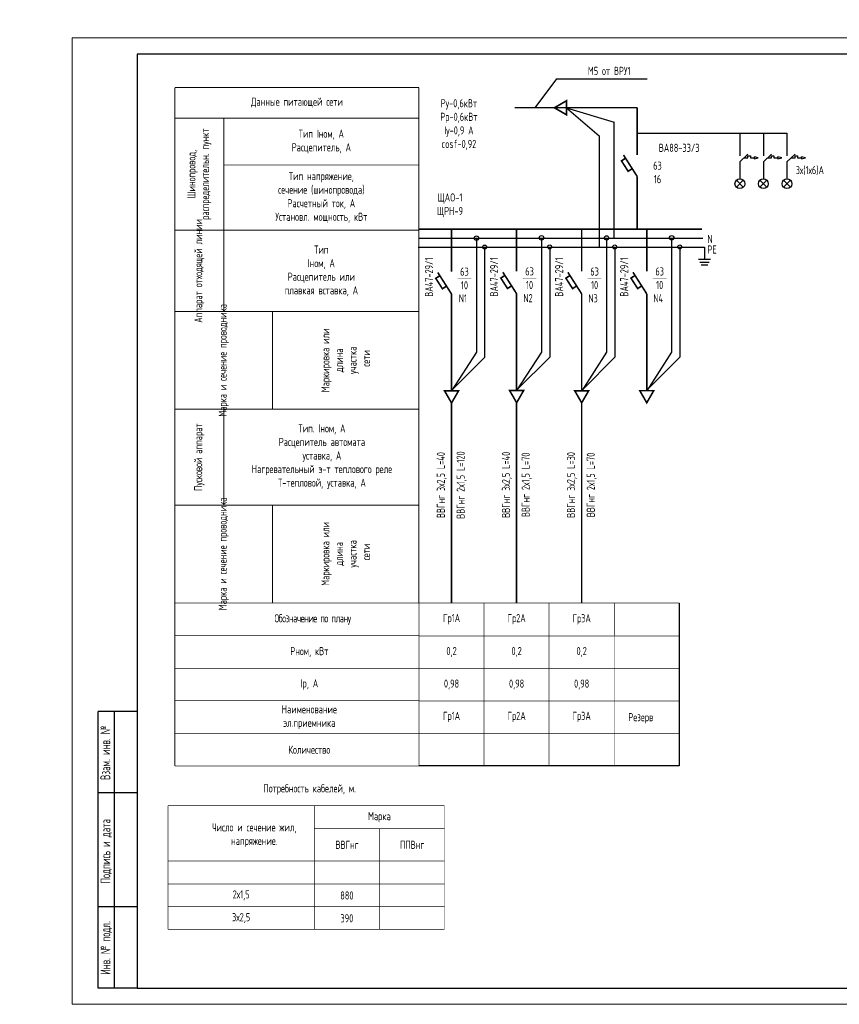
# Model space of a CAD drawing. Header units: millimetres. Extents: x 473009 to 2502882, y 456217 to 1153743.
# Tile 15 of 124: x 837514 to 862706, y 457033 to 487290. Entities that reach past the tile are written whole.
import ezdxf

# ---------------------------------------------------------------- set-up
doc = ezdxf.new("R2010")
doc.units = ezdxf.units.MM
for name, color, linetype in [('EKAB', 7, 'Continuous'), ('FORMAT', 150, 'Continuous'), ('Osnova', 7, 'Continuous'), ('построение', 7, 'Continuous'), ('формат', 136, 'Continuous')]:
    doc.layers.add(name, color=color, linetype=linetype)
for name, color, linetype, lineweight in [('ТХ. ЭЛ', 2, 'Continuous', 30), ('Электрика', 1, 'Continuous', 50), ('ЭМ', 240, 'Continuous', 20)]:
    doc.layers.add(name, color=color, linetype=linetype, lineweight=lineweight)
doc.styles.add('SPDS', font='spds.shx', dxfattribs={"width": 0.8, "height": 250})
doc.styles.add('SPDS1', font='spds.shx', dxfattribs={"width": 0.8})

# ---------------------------------------------------------------- blocks, each defined once
blk = doc.blocks.new('*U102')
at = {"color": 0, "linetype": 'Continuous', "lineweight": 30}
for p, q in [((404, 60), (589, 60)), ((404, 5), (404, 60))]:
    blk.add_line(p, q, dxfattribs=at)
at = {"layer": 'ЭМ', "color": 0, "lineweight": 30, "ltscale": 0.5}
for p, q in [((20, 90), (8, 90)), ((8, 5), (8, 90)), ((13, 5), (13, 90)), ((20, 65), (8, 65)), ((20, 30), (8, 30)), ((20, 5), (8, 5))]:
    blk.add_line(p, q, dxfattribs=at)
at = {"layer": 'ЭМ', "color": 0, "lineweight": 20, "ltscale": 0.5}
blk.add_lwpolyline([(0, 0), (594, 0), (594, 297), (0, 297)], close=True, dxfattribs=at)
at = {"layer": 'ЭМ', "color": 0, "lineweight": 30, "ltscale": 0.5}
blk.add_lwpolyline([(20, 5), (589, 5), (589, 292), (20, 292)], close=True, dxfattribs=at)
at = {"layer": 'ЭМ', "color": 0, "lineweight": 25, "ltscale": 100, "char_height": 3, "attachment_point": 2, "rotation": 90, "style": 'SPDS'}
for s, insert, width in [('Взам. инв. №', (8.72, 77.28), 31.9567), ('Подпись и дата', (8.76, 47.02), 43.3948), ('Инв. № подл.', (8.76, 17.32), 41.415)]:
    blk.add_mtext(s, dxfattribs=dict(at, insert=insert, width=width))

msp = doc.modelspace()

# ---------------------------------------------------------------- linework, layer by layer
at = {"color": 7}
for p, q in [((859648.7, 482924.4), (859899.3, 483161.9)), ((859648.7, 482924.4), (859648.7, 482398.3)), ((859774, 483043.2), (859895, 483043.2)), ((859895, 483043.2), (859895, 483105.3)), ((859895, 483105.3), (859974.1, 483105.3)), ((859974.1, 483105.3), (859974.1, 483043.2)), ((859974.1, 483043.2), (860093.8, 483043.2)), ((860373.3, 482924.4), (860623.9, 483161.9)), ((860373.3, 482924.4), (860373.3, 482398.3)), ((860498.6, 483043.2), (860619.6, 483043.2)), ((860619.6, 483043.2), (860619.6, 483105.3)), ((860619.6, 483105.3), (860698.7, 483105.3)), ((860698.7, 483105.3), (860698.7, 483043.2)), ((860698.7, 483043.2), (860818.4, 483043.2)), ((861097.9, 482924.4), (861348.5, 483161.9)), ((861097.9, 482924.4), (861097.9, 482398.3)), ((861223.2, 483043.2), (861344.2, 483043.2)), ((861344.2, 483043.2), (861344.2, 483105.3)), ((861344.2, 483105.3), (861423.3, 483105.3)), ((861423.3, 483105.3), (861423.3, 483043.2)), ((861423.3, 483043.2), (861543.1, 483043.2)), ((859542.6, 482354.4), (859754.7, 482142.3)), ((859542.6, 482142.3), (859754.7, 482354.4)), ((859648.7, 482548.3), (859648.7, 482398.3)), ((860267.2, 482354.4), (860479.4, 482142.3)), ((860267.2, 482142.3), (860479.4, 482354.4)), ((860373.3, 482548.3), (860373.3, 482398.3)), ((860991.8, 482354.4), (861204, 482142.3)), ((860991.8, 482142.3), (861204, 482354.4)), ((861097.9, 482548.3), (861097.9, 482398.3))]:
    msp.add_line(p, q, dxfattribs=at)
at = {"color": 0, "lineweight": 25, "const_width": 30}
for points in [[(842285.1, 485206), (849785.1, 485206)], [(842285.1, 485206), (842285.1, 464359.2)], [(849785.1, 485202.3), (849785.1, 469374.6)], [(842285.1, 484263.5), (849785.1, 484263.5)], [(843785.1, 478321.7), (843785.1, 484259.8)], [(849785.1, 482825.3), (843785.1, 482825.3)], [(842285.1, 480825.3), (849785.1, 480825.3)], [(842285.1, 478321.7), (849785.1, 478321.7)], [(845285.1, 475321.7), (845285.1, 478321.7)], [(842285.1, 475321.7), (849785.1, 475321.7)], [(843785.1, 472374.6), (843785.1, 475321.7)], [(842285.1, 472374.6), (849785.1, 472374.6)], [(845285.1, 472374.6), (845285.1, 469374.6)]]:
    msp.add_lwpolyline(points, dxfattribs=at)
at = {"color": 7}
for centre in [(859648.7, 482248.3), (860373.3, 482248.3), (861097.9, 482248.3)]:
    msp.add_circle(centre, 150, dxfattribs=at)
at = {"layer": 'EKAB', "color": 7}
for p, q in [((860093.9, 483047), (860093.3, 483016.6)), ((860093.3, 483016.6), (860214.6, 483044.8)), ((860093.9, 483046.7), (860094.7, 483077.2)), ((860214.6, 483044.8), (860094.7, 483077.2)), ((860818.5, 483047), (860818, 483016.6)), ((860818, 483016.6), (860939.3, 483044.8)), ((860818.5, 483046.7), (860819.3, 483077.2)), ((860939.3, 483044.8), (860819.3, 483077.2)), ((861542.6, 483016.6), (861663.9, 483044.8)), ((861543.1, 483046.7), (861543.9, 483077.2)), ((861663.9, 483044.8), (861543.9, 483077.2))]:
    msp.add_line(p, q, dxfattribs=at)
at = {"layer": 'FORMAT', "color": 0, "lineweight": 25, "ltscale": 2}
for p, q in [((854320, 484583.8), (855787.4, 484136.7)), ((854320, 484583.8), (855320.4, 483724.5)), ((855787.4, 480579.1), (855787.4, 484136.7)), ((856496.1, 483807.9), (861097.9, 483807.9)), ((859648.7, 483807.9), (859648.7, 483110.4)), ((860373.3, 483807.9), (860373.3, 483110.4)), ((861097.9, 483807.9), (861097.9, 483110.4)), ((855320.4, 483724.5), (855320.4, 480302)), ((861543.1, 483047), (861542.6, 483016.6)), ((849785.2, 480579.1), (858510, 480579.1)), ((851553.2, 480579.1), (851553.2, 477070.2)), ((853553.5, 480587.3), (853553.5, 477078.4)), ((855552.9, 480583.8), (855552.9, 477074.9)), ((857553, 480585.6), (857553, 477076.7)), ((849758.6, 480302.2), (858560, 480302.2)), ((851804.3, 480302), (851804.3, 476912.5)), ((853804.6, 480310.2), (853804.6, 476920.7)), ((855804, 480306.7), (855804, 476917.2)), ((857804.2, 480308.5), (857804.2, 476918.9)), ((858560, 480302.2), (858560, 479931.7)), ((858377.6, 479931.7), (858742.4, 479931.7)), ((858417.2, 479843.8), (858702.8, 479843.8)), ((858456.9, 479755.9), (858663.1, 479755.9)), ((851553.2, 477070.2), (850787.5, 475883.8)), ((851804.3, 476912.5), (850808.3, 475916.1)), ((853553.5, 477078.4), (852787.8, 475892)), ((853804.6, 476920.7), (852808.6, 475924.3)), ((855552.9, 477074.9), (854787.2, 475888.5)), ((855804, 476917.2), (854808, 475920.8)), ((857553, 477076.7), (856787.3, 475890.2)), ((857804.2, 476918.9), (856808.2, 475922.5)), ((857786.5, 469364), (857786.1, 464358.1)), ((857786.1, 464358.1), (849786.1, 464358.1))]:
    msp.add_line(p, q, dxfattribs=at)
at = {"layer": 'FORMAT', "color": 0, "lineweight": 25, "ltscale": 2, "const_width": 50}
for points in [[(853948.6, 484583.8), (854320, 484369.4), (854320, 484798.2)], [(850788, 475512.4), (851002.4, 475883.8), (850573.6, 475883.8)], [(852788.3, 475520.6), (853002.7, 475892), (852573.9, 475892)], [(854787.7, 475517.1), (855002.1, 475888.5), (854573.3, 475888.5)], [(856787.8, 475518.8), (857002.2, 475890.2), (856573.4, 475890.2)]]:
    msp.add_lwpolyline(points, close=True, dxfattribs=at)
at = {"layer": 'FORMAT', "color": 0, "lineweight": 25, "ltscale": 2}
for points, const_width in [([(856496.1, 484583.8), (852731.4, 484583.8)], 40), ([(856496.1, 484583.8), (856496.1, 483127.4)], 50), ([(856135.9, 483032.8), (856010.5, 482952.6), (856215.9, 482631.5), (856341.3, 482711.7)], 50), ([(856497.2, 482468), (856072.3, 483132.4)], 50), ([(856496.1, 482469.7), (856496.1, 480856.2)], 50), ([(849785.2, 480856.2), (858483.4, 480856.2)], 50), ([(850787.5, 480856.2), (850787.5, 479551.1)], 50), ([(852787.8, 480864.4), (852787.8, 479559.3)], 50), ([(854787.2, 480860.9), (854787.2, 479555.8)], 50), ([(856787.3, 480862.7), (856787.3, 479557.6)], 50), ([(850427.7, 479423.3), (850302.2, 479343), (850507.6, 479021.9), (850633, 479102.1)], 50), ([(850788.9, 478858.5), (850364, 479522.8)], 50), ([(850974, 479338.7), (851396, 479338.7)], 10), ([(852428, 479431.5), (852302.5, 479351.2), (852507.9, 479030.1), (852633.4, 479110.4)], 50), ([(852789.2, 478866.7), (852364.3, 479531.1)], 50), ([(852974.3, 479346.9), (853396.3, 479346.9)], 10), ([(854427.4, 479428), (854301.9, 479347.7), (854507.3, 479026.6), (854632.8, 479106.8)], 50), ([(854788.6, 478863.1), (854363.7, 479527.5)], 50), ([(854973.7, 479343.4), (855395.7, 479343.4)], 10), ([(856427.5, 479429.7), (856302, 479349.5), (856507.4, 479028.4), (856632.9, 479108.6)], 50), ([(856788.7, 478864.9), (856363.8, 479529.3)], 50), ([(856973.9, 479345.1), (857395.8, 479345.1)], 10), ([(850787.5, 478858.3), (850787.5, 475883.8)], 50), ([(852787.8, 478866.5), (852787.8, 475892)], 50), ([(854787.2, 478863), (854787.2, 475888.5)], 50), ([(856787.3, 478864.8), (856787.3, 475890.2)], 50), ([(850788, 475512.4), (850788, 469364)], 50), ([(852788.3, 475520.6), (852788.3, 469372.2)], 50), ([(854787.7, 475517.1), (854787.7, 469368.7)], 50), ([(851786.9, 469372.2), (851786.5, 464356.9)], 20), ([(853786.3, 469360.5), (853785.8, 464356.9)], 20), ([(855786.4, 469362.2), (855785.9, 464356.9)], 20), ([(849786.2, 464359.5), (842285.1, 464359.2)], 20), ([(846571.1, 462434.7), (850571.1, 462434.7)], 20)]:
    msp.add_lwpolyline(points, dxfattribs=dict(at, const_width=const_width))
for centre, radius in [((851553.2, 480579.1), 68.8), ((853553.5, 480587.3), 68.8), ((855552.9, 480583.8), 68.8), ((857553, 480585.6), 68.8), ((851804.3, 480302), 61.1), ((853804.6, 480310.2), 61.1), ((855804, 480306.7), 61.1), ((857804.2, 480308.5), 61.1)]:
    msp.add_circle(centre, radius, dxfattribs=at)
at = {"layer": 'Osnova', "color": 0, "lineweight": 25, "const_width": 20}
for points in [[(849786, 469366.3), (842285.1, 469366.3)], [(842285.1, 468358.4), (849786, 468358.4)], [(842285.1, 467359.7), (849786.1, 467359.7)]]:
    msp.add_lwpolyline(points, dxfattribs=at)
at = {"layer": 'Osnova', "color": 0, "const_width": 20}
for points in [[(849786.6, 469372.2), (849786.2, 464356.9)], [(849786.6, 469372.2), (849786.2, 464356.9)], [(849786.6, 469364), (857786.5, 469364)], [(849786.6, 468356.2), (857786.4, 468356.2)], [(849786.4, 467357.4), (857786.3, 467357.4)], [(849786.3, 466357.4), (857786.3, 466357.4)], [(849786.2, 465359.5), (857786.2, 465359.5)], [(842071.1, 463134.7), (850571.1, 463136.2)], [(842071.1, 459334.7), (842071.1, 463134.7)], [(846571.1, 459334.7), (846571.1, 463135.5)], [(850571.1, 463136.2), (850571.1, 459334.7)], [(848571.1, 459334.7), (848571.1, 462434.7)], [(842071.1, 461434.7), (850571.1, 461434.7)], [(842071.1, 460734.7), (850571.1, 460734.7)], [(842071.1, 460034.7), (850571.1, 460034.7)], [(842071.1, 459334.7), (850571.1, 459334.7)]]:
    msp.add_lwpolyline(points, dxfattribs=at)
at = {"layer": 'построение', "color": 0, "lineweight": 25}
for q in [(853348.7, 484583.8), (856798.8, 485472.6)]:
    msp.add_line((854013.5, 485472.6), q, dxfattribs=at)
at = {"layer": 'ТХ. ЭЛ', "color": 0, "lineweight": 25, "const_width": 20}
msp.add_lwpolyline([(842285.1, 465359.4), (849786.2, 465360.2)], dxfattribs=at)
at = {"layer": 'Электрика', "color": 0, "lineweight": -2, "const_width": 20}
msp.add_lwpolyline([(842285.1, 466359.7), (849786.1, 466359.7)], dxfattribs=at)

# ---------------------------------------------------------------- block references
at = {"layer": 'формат', "color": 0, "xscale": 100, "yscale": 100, "zscale": 100}
msp.add_blockref('*U102', (839124.7, 457033.4), dxfattribs=at)

# ---------------------------------------------------------------- texts
at = {"color": 7, "ltscale": 2, "insert": (513015.9, 476034.8), "char_height": 250, "width": 17719.705, "attachment_point": 4, "line_spacing_factor": 1.44, "style": 'SPDS1'}
msp.add_mtext('\\pi7954.85267;{\\L\\C256;Общие данные\\P\\pi0;\\l    1.Настоящий проект электроосвещения и электрооборудования здания выполнен на основании следующих исходных данных разделов: АР, ОВ, ОС, ТХ. \\PВРУ-1- Ру =116,2кВт; \\P             Рр =98,7кВт.\\P    2.Проектом предусмотрено рабочее (общее, местное) ремонтное и аварийное освещение.\\P    3.Общее рабочее освещение предусматривается стационарными светодиодными светильниками. Выбор типа светильников производился в соответствии с назначением помещений, характеристикой среды и требованиями архитектурного оформления.\\P   4.Освещенность помещений принята согласно нормам и правилам КМК2.01.05-98.\\P   5.Управление рабочим освещением осуществляется выключателями, установленными по месту в помещениях .\\P   6.Аварийное освещение предусматривается по линиям проходов и выходов из здания. Светильники аварийного освещения выделяются из числа светильников общего рабочего освещения и питаются от сети аварийного освещения.\\P   7.Включение светильников общего и аварийного освещения раздельное.\\P  8.Групповая осветительная сеть выполняется кабелем марки ВВГнг-0,66  в ПВХ гофротрубе за подвесным потолком, в плитах перекрытий.   \\P     9.Силовыми электроприемниками являются  технологическое,  сантехническое оборудование. Номинальная мощность установленных электроприемников принята в соответствии с заданиями технологической, вентиляционной частей проекта. \\PРасчетная мощность силовых электроприемников определена методом коэффициентов спроса по характерным группам электроприемников (на основании рекомендаций КМК). . Отключение общей вентиляции при пожаре осуществляется поступлением сигнала на магнитный пускатель "МП".\\P     10.Силовая распределительная сеть выполняется кабелем ВВГнг, проложенная за подвесным потолком в ПВХ гофротрубе и скрыто в ПВХ трубе под слоем штукатурки. \\P     11.Силовые распределительные пункты приняты с автоматическими выключателями на отходящих линиях. Щиты принять навесными. В качестве главного распределительного щита принята панель ПР. Магистральные сети выполняются кабелем марки ВВГнг, проложенные в гофрированных трубах ПВХ, на скобах.\\P    12.Для защиты от поражения электрическим током предусматривается следующие виды заземления :\\P     Заземление всех корпусов электроприемников выполняется в однофазной сети третьим  заземляющим проводом,в трехфазной-пятым заземляющим проводом.\\PВ проекте принята система заземления TN-S. Ввод в здание должен быть предусмотрен пятижильным кабелем. Пятая жила соединяется с заземленной нейтралью источника.\\P    13. Опасные зоны на объекте отсутствуют\\C5;.\\P    }14. {\\C256;Монтаж выполнить в соответствии с ПУЭ и КМК3.05.06-97.}', dxfattribs=at)
at = {"color": 0, "lineweight": 25, "char_height": 250, "width": 3000, "attachment_point": 5, "rotation": 90, "style": 'SPDS1'}
for s, insert in [('Шинопровод, распределительн. пункт', (843035.1, 482544.4)), ('Аппарат отходящей линии', (843035.1, 479571.7)), ('ВА47-29/1', (852095.1, 479386.1)), ('ВА47-29/1', (856094.6, 479384.4)), ('ВА47-29/1', (850094.7, 479377.9)), ('ВА47-29/1', (854094.5, 479382.6)), ('Марка и сечение проводника', (843785.1, 476821.7)), ('Маркировка или \\Pдлина \\Pучастка\\P сети', (847535.1, 476821.7)), ('Пусковой аппарат', (843035.1, 473848.2)), ('Марка и сечение проводника', (843785.1, 470874.6)), ('Маркировка или \\Pдлина \\Pучастка\\P сети', (847535.1, 470874.6))]:
    msp.add_mtext(s, dxfattribs=dict(at, insert=insert))
at = {"layer": 'FORMAT', "color": 0, "lineweight": 25, "ltscale": 2, "char_height": 250}
for s, insert, width, attachment_point, style in [('М5 от ВРУ1', (855633.8, 485717.3), 2861.145, 5, 'SPDS1'), ('Данные питающей сети', (846035.1, 484734.7), 5294.379, 5, 'SPDS1'), ('{\\C7;Pу-0,6кВт\\PPр-0,6кВт\\PIу-0,9 А\\Pcosf-0,92}', (851013.9, 484068.8), 2861.145, 5, 'SPDS1'), ('Тип Iном, А\\PРасцепитель, А', (846785.1, 483544.4), 5294.379, 5, 'SPDS1'), ('ВА88-33/3', (857783.2, 483352.1), 2861.145, 5, 'SPDS1'), ('63\\P16', (857117, 482597.5), 2861.145, 5, 'SPDS1'), ('Тип напряжение, \\Pсечение (шинопровода) \\PРасчетный ток, А\\PУстановл. мощность, кВт', (846785.1, 481825.3), 5294.379, 5, 'SPDS1'), ('3х(1х6)А', (861800.4, 482655.3), 2861.145, 5, 'SPDS1'), ('ЩAO-1\\PЩРН-9', (850738.6, 481585.6), 2861.145, 5, 'SPDS1'), ('N', (858653.4, 480674.7), 322.357, 1, 'SPDS'), ('Тип\\PIном, А\\PРасцепитель или\\Pплавкая вставка, А', (846785.1, 479571.7), 5294.379, 5, 'SPDS1'), ('PE', (858653.4, 480352.2), 1975.073, 1, 'SPDS'), ('63\\P10', (851185, 479338.7), 2000, 5, 'SPDS1'), ('63\\P10', (853185.3, 479346.9), 2000, 5, 'SPDS1'), ('63\\P10', (855184.7, 479343.4), 2000, 5, 'SPDS1'), ('63\\P10', (857184.8, 479345.1), 2000, 5, 'SPDS1'), ('N1{\\W0.3;\\T0.75; }', (851137.2, 478725.1), 2000, 5, 'SPDS1'), ('N2{\\W0.3;\\T0.75; }', (853137.5, 478733.3), 2000, 5, 'SPDS1'), ('N3{\\W0.3;\\T0.75; }', (855136.9, 478729.8), 2000, 5, 'SPDS1'), ('N4{\\W0.3;\\T0.75; }', (857137, 478731.6), 2000, 5, 'SPDS1'), ('Тип. Iном, А\\PРасцепитель автомата\\Pуставка, А\\PНагревательный э-т теплового реле\\PТ-тепловой, уставка, А ', (846804.3, 473864.3), 5294.379, 5, 'SPDS1'), ('{\\T0.9;Обозначение по плану}', (846518.2, 468861.9), 2861.145, 5, 'SPDS1'), ('Гр1A', (850787.3, 468869.9), 2000, 5, 'SPDS1'), ('Гр2A', (852786.7, 468866.4), 2000, 5, 'SPDS1'), ('Гр3A', (854786.1, 468862.9), 2000, 5, 'SPDS1'), ('Рном, кВт', (846416.4, 467858), 2000, 5, 'SPDS1'), ('0,2', (850787.3, 467859.3), 2000, 5, 'SPDS1'), ('0,2', (852787.6, 467858.7), 2000, 5, 'SPDS1'), ('0,2', (854787, 467858.5), 2000, 5, 'SPDS1'), ('Ip, А', (846416.3, 466859.6), 2000, 5, 'SPDS1'), ('0,98', (850787.3, 466860.5), 2000, 5, 'SPDS1'), ('0,98', (852787.6, 466859.9), 2000, 5, 'SPDS1'), ('0,98', (854787, 466859.8), 2000, 5, 'SPDS1'), ('Наименование\\Pэл.приемника', (846416.3, 465857.6), 2000, 5, 'SPDS1'), ('Гр1A', (850787.1, 465863.3), 2000, 5, 'SPDS1'), ('Гр2A', (852787.4, 465863.3), 2000, 5, 'SPDS1'), ('Гр3A', (854786.8, 465862.6), 2000, 5, 'SPDS1'), ('Резерв', (856603.7, 465822.4), 2000, 5, 'SPDS1'), ('Количество', (846416.2, 464857.3), 2000, 5, 'SPDS1'), ('Потребность кабелей, м.', (846426, 463635.8), 3136.899, 5, 'SPDS1'), ('Марка', (848571.1, 462782.2), 2000, 5, 'SPDS1'), ('Число и сечение жил,\\Pнапряжение.', (844724.9, 462231), 2807.538, 5, 'SPDS1'), ('ВВГнг', (847576, 461934.7), 2000, 5, 'SPDS1'), ('ППВнг', (849576, 461934.7), 2000, 5, 'SPDS1'), ('2х1,5', (844321.1, 460381.2), 2000, 5, 'SPDS1'), ('880', (847571.1, 460377.8), 2000, 5, 'SPDS1'), ('3х2,5', (844321.1, 459681.2), 2000, 5, 'SPDS1'), ('390', (847571.1, 459677.8), 2000, 5, 'SPDS1')]:
    msp.add_mtext(s, dxfattribs=dict(at, insert=insert, width=width, attachment_point=attachment_point, style=style))
at = {"layer": 'FORMAT', "color": 0, "lineweight": 25, "ltscale": 2, "char_height": 250, "width": 8656.306, "attachment_point": 2, "rotation": 90, "style": 'SPDS1'}
for s, insert in [('ВВГнг 2х1,5 L=120', (850942.2, 472988.7)), ('ВВГнг 3х2,5 L=40', (850333.7, 472988.7)), ('ВВГнг 3х2,5 L=40', (852334.1, 472996.9)), ('ВВГнг 2х1,5 L=70', (852942.6, 472996.9)), ('ВВГнг 3х2,5 L=30', (854333.5, 472993.3)), ('ВВГнг 2х1,5 L=70', (854942, 472993.3))]:
    msp.add_mtext(s, dxfattribs=dict(at, insert=insert))

doc.saveas('drawing.dxf')
